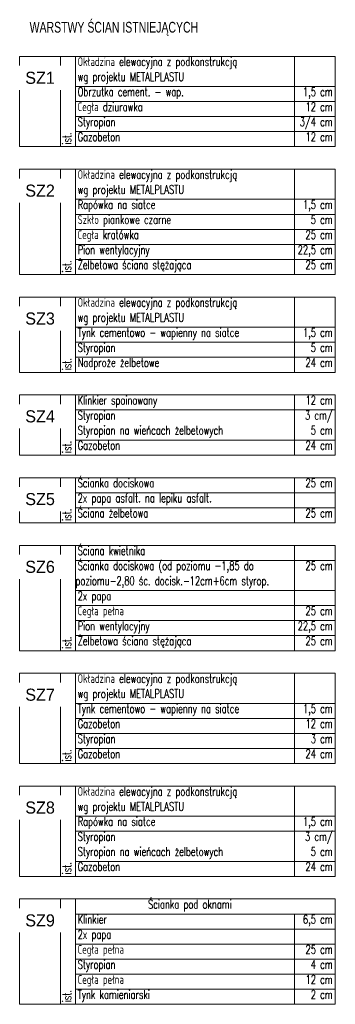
# Model space of a CAD drawing. Header units: centimetres. Extents: x -228435 to 46820, y -89367 to 152985.
# Tile 4 of 252: x -228160 to -213460, y 60139 to 105945. Entities that reach past the tile are written whole.
import ezdxf
from ezdxf.enums import TextEntityAlignment as Align

# ---------------------------------------------------------------- set-up
doc = ezdxf.new("R2010")
doc.units = ezdxf.units.CM
doc.header["$LTSCALE"] = 50
doc.layers.get('0').update_dxf_attribs({"color": 8})
for name, color, linetype in [('przegrody dla rzutów$0$ARCH_INFO_OPISY', 8, 'Continuous'), ('przegrody dla rzutów$0$RYSUNKOWE_XREF', 8, 'Continuous'), ('SZ1$0$Pu1$0$ARCH_INFO_OPISY', 8, 'Continuous'), ('SZ2$0$Pu1$0$ARCH_INFO_OPISY', 8, 'Continuous'), ('SZ3$0$Pu1$0$ARCH_INFO_OPISY', 8, 'Continuous'), ('SZ4$0$Pu1$0$ARCH_INFO_OPISY', 8, 'Continuous'), ('SZ5$0$Pu1$0$ARCH_INFO_OPISY', 8, 'Continuous'), ('SZ6$0$Pu1$0$ARCH_INFO_OPISY', 8, 'Continuous'), ('SZ7$0$Pu1$0$ARCH_INFO_OPISY', 8, 'Continuous'), ('SZ8$0$Pu1$0$ARCH_INFO_OPISY', 8, 'Continuous'), ('SZ9$0$Pu1$0$ARCH_INFO_OPISY', 8, 'Continuous')]:
    doc.layers.add(name, color=color, linetype=linetype)
for name, color, linetype, lineweight in [('SZ1$0$Pu1$0$ARCH_TABELKA', 8, 'Continuous', 5), ('SZ2$0$Pu1$0$ARCH_TABELKA', 8, 'Continuous', 5), ('SZ3$0$Pu1$0$ARCH_TABELKA', 8, 'Continuous', 5), ('SZ4$0$Pu1$0$ARCH_TABELKA', 8, 'Continuous', 5), ('SZ5$0$Pu1$0$ARCH_TABELKA', 8, 'Continuous', 5), ('SZ6$0$Pu1$0$ARCH_TABELKA', 8, 'Continuous', 5), ('SZ7$0$Pu1$0$ARCH_TABELKA', 8, 'Continuous', 5), ('SZ8$0$Pu1$0$ARCH_TABELKA', 8, 'Continuous', 5), ('SZ9$0$Pu1$0$ARCH_TABELKA', 8, 'Continuous', 5)]:
    doc.layers.add(name, color=color, linetype=linetype, lineweight=lineweight)
doc.styles.add('przegrody dla rzutów$0$Arial', font='ARIAL.TTF')
doc.styles.add('SZ1$0$Pu1$0$Romans', font='Romans.shx')
doc.styles.add('SZ1$0$Pu1$0$Standard', font='txt')
doc.styles.add('SZ2$0$Pu1$0$Romans', font='Romans.shx')
doc.styles.add('SZ2$0$Pu1$0$Standard', font='txt')
doc.styles.add('SZ3$0$Pu1$0$Romans', font='Romans.shx')
doc.styles.add('SZ3$0$Pu1$0$Standard', font='txt')
doc.styles.add('SZ4$0$Pu1$0$Romans', font='Romans.shx')
doc.styles.add('SZ4$0$Pu1$0$Standard', font='txt')
doc.styles.add('SZ5$0$Pu1$0$Romans', font='Romans.shx')
doc.styles.add('SZ5$0$Pu1$0$Standard', font='txt')
doc.styles.add('SZ6$0$Pu1$0$Romans', font='Romans.shx')
doc.styles.add('SZ6$0$Pu1$0$Standard', font='txt')
doc.styles.add('SZ7$0$Pu1$0$Romans', font='Romans.shx')
doc.styles.add('SZ7$0$Pu1$0$Standard', font='txt')
doc.styles.add('SZ8$0$Pu1$0$Romans', font='Romans.shx')
doc.styles.add('SZ8$0$Pu1$0$Standard', font='txt')
doc.styles.add('SZ9$0$Pu1$0$Romans', font='Romans.shx')
doc.styles.add('SZ9$0$Pu1$0$Standard', font='txt')

# ---------------------------------------------------------------- blocks, each defined once
blk = doc.blocks.new('SZ2')
at = {"layer": 'SZ2$0$Pu1$0$ARCH_TABELKA'}
for p, q in [((-42342, 4247.7), (-42342, 3757.7)), ((-41322, 4247.7), (-41322, 3757.7))]:
    blk.add_line(p, q, dxfattribs=at)
for points in [[(-42602, 3757.7), (-42602, 4247.7), (-41132, 4247.7), (-41132, 3757.7)], [(-42412, 4247.7), (-42412, 3757.7)], [(-42342, 4107.7), (-41132, 4107.7)], [(-42342, 4037.7), (-41132, 4037.7)], [(-42342, 3967.7), (-41132, 3967.7)], [(-42342, 3897.7), (-41132, 3897.7)], [(-42342, 3827.7), (-41132, 3827.7)], [(-42602, 3757.7), (-41132, 3757.7)], [(-42342, 3757.7), (-41132, 3757.7)]]:
    blk.add_lwpolyline(points, dxfattribs=at)
at = {"layer": 'SZ2$0$Pu1$0$ARCH_INFO_OPISY', "color": 191, "style": 'SZ2$0$Pu1$0$Romans', "width": 0.7}
for s, p in [('Okładzina elewacyjna z podkonstrukcją', (-42332, 4202.9)), ('wg projektu METALPLASTU', (-42332, 4132.9)), ('Rapówka na siatce', (-42332, 4062.9)), ('Szkło piankowe czarne', (-42332, 3992.9)), ('Cegła kratówka', (-42332, 3922.9)), ('Pion wentylacyjny', (-42332, 3852.9)), ('Żelbetowa ściana stężająca', (-42332, 3782.9))]:
    blk.add_text(s, height=40.5, dxfattribs=at).set_placement(p)
for s, p in [('1,5 cm', (-41144.3, 4062.9)), (' 5 cm', (-41144.3, 3992.9)), ('25 cm', (-41144.3, 3922.9)), ('22,5 cm', (-41144.3, 3852.9)), ('25 cm', (-41144.3, 3782.9))]:
    blk.add_text(s, height=40.5, dxfattribs=at).set_placement(p, align=Align.RIGHT)
blk.add_text('ist.', height=40.5, rotation=90, dxfattribs=at).set_placement((-42361.8, 3766.9))
at = {"layer": 'SZ2$0$Pu1$0$ARCH_INFO_OPISY', "color": 191, "insert": (-42507, 4147.7), "char_height": 56.25, "width": 190, "attachment_point": 5, "style": 'SZ2$0$Pu1$0$Standard', "bg_fill": 2}
blk.add_mtext('SZ2', dxfattribs=at)
blk = doc.blocks.new('SZ3')
at = {"layer": 'SZ3$0$Pu1$0$ARCH_TABELKA'}
for p, q in [((-40792, 3033.3), (-40792, 2683.3)), ((-39772, 3033.3), (-39772, 2683.3))]:
    blk.add_line(p, q, dxfattribs=at)
for points in [[(-41052, 2683.3), (-41052, 3033.3), (-39582, 3033.3), (-39582, 2683.3)], [(-40862, 3033.3), (-40862, 2683.3)], [(-40792, 2893.3), (-39582, 2893.3)], [(-40792, 2823.3), (-39582, 2823.3)], [(-40792, 2753.3), (-39582, 2753.3)], [(-41052, 2683.3), (-39582, 2683.3)], [(-40792, 2683.3), (-39582, 2683.3)]]:
    blk.add_lwpolyline(points, dxfattribs=at)
at = {"layer": 'SZ3$0$Pu1$0$ARCH_INFO_OPISY', "color": 191, "style": 'SZ3$0$Pu1$0$Romans', "width": 0.7}
for s, p in [('Okładzina elewacyjna z podkonstrukcją', (-40782, 2988.5)), ('wg projektu METALPLASTU', (-40782, 2918.5)), ('Tynk cementowo - wapienny na siatce', (-40782, 2848.5)), ('Styropian', (-40782, 2778.5)), ('Nadproże żelbetowe', (-40782, 2708.5))]:
    blk.add_text(s, height=40.5, dxfattribs=at).set_placement(p)
for s, p in [('1,5 cm', (-39594.3, 2848.5)), (' 5 cm', (-39594.3, 2778.5)), ('24 cm', (-39594.3, 2708.5))]:
    blk.add_text(s, height=40.5, dxfattribs=at).set_placement(p, align=Align.RIGHT)
blk.add_text('ist.', height=40.5, rotation=90, dxfattribs=at).set_placement((-40811.8, 2692.5))
at = {"layer": 'SZ3$0$Pu1$0$ARCH_INFO_OPISY', "color": 191, "insert": (-40957, 2933.3), "char_height": 56.25, "width": 190, "attachment_point": 5, "style": 'SZ3$0$Pu1$0$Standard', "bg_fill": 2}
blk.add_mtext('SZ3', dxfattribs=at)
blk = doc.blocks.new('SZ4')
at = {"layer": 'SZ4$0$Pu1$0$ARCH_TABELKA'}
for p, q in [((-40792, 2578.3), (-40792, 2298.3)), ((-39772, 2578.3), (-39772, 2298.3))]:
    blk.add_line(p, q, dxfattribs=at)
for points in [[(-41052, 2298.3), (-41052, 2578.3), (-39582, 2578.3), (-39582, 2298.3)], [(-40862, 2578.3), (-40862, 2298.3)], [(-40792, 2508.3), (-39582, 2508.3)], [(-40792, 2368.3), (-39582, 2368.3)], [(-41052, 2298.3), (-39582, 2298.3)], [(-40792, 2298.3), (-39582, 2298.3)]]:
    blk.add_lwpolyline(points, dxfattribs=at)
at = {"layer": 'SZ4$0$Pu1$0$ARCH_INFO_OPISY', "color": 191, "style": 'SZ4$0$Pu1$0$Romans', "width": 0.7}
for s, p in [('Klinkier spoinowany', (-40782, 2533.5)), ('Styropian', (-40782, 2463.5)), ('Styropian na wieńcach żelbetowych', (-40782, 2393.5)), ('Gazobeton', (-40782, 2323.5))]:
    blk.add_text(s, height=40.5, dxfattribs=at).set_placement(p)
for s, p in [('12 cm', (-39594.3, 2533.5)), ('3 cm/', (-39594.3, 2463.5)), (' 5 cm', (-39594.3, 2393.5)), ('24 cm', (-39594.3, 2323.5))]:
    blk.add_text(s, height=40.5, dxfattribs=at).set_placement(p, align=Align.RIGHT)
blk.add_text('ist.', height=40.5, rotation=90, dxfattribs=at).set_placement((-40811.8, 2307.5))
at = {"layer": 'SZ4$0$Pu1$0$ARCH_INFO_OPISY', "color": 191, "insert": (-40957, 2478.3), "char_height": 56.25, "width": 190, "attachment_point": 5, "style": 'SZ4$0$Pu1$0$Standard', "bg_fill": 2}
blk.add_mtext('SZ4', dxfattribs=at)
blk = doc.blocks.new('SZ5')
at = {"layer": 'SZ5$0$Pu1$0$ARCH_TABELKA'}
for p, q in [((-42342, 2718.3), (-42342, 2508.3)), ((-41322, 2718.3), (-41322, 2508.3))]:
    blk.add_line(p, q, dxfattribs=at)
for points in [[(-42602, 2508.3), (-42602, 2718.3), (-41132, 2718.3), (-41132, 2508.3)], [(-42412, 2718.3), (-42412, 2508.3)], [(-42342, 2648.3), (-41132, 2648.3)], [(-42342, 2578.3), (-41132, 2578.3)], [(-42602, 2508.3), (-41132, 2508.3)]]:
    blk.add_lwpolyline(points, dxfattribs=at)
at = {"layer": 'SZ5$0$Pu1$0$ARCH_INFO_OPISY', "color": 191, "style": 'SZ5$0$Pu1$0$Romans', "width": 0.7}
for s, p in [('Ścianka dociskowa', (-42332, 2673.5)), ('2x papa asfalt. na lepiku asfalt.', (-42332, 2603.5)), ('Ściana żelbetowa', (-42332, 2533.5))]:
    blk.add_text(s, height=40.5, dxfattribs=at).set_placement(p)
for s, p in [('25 cm', (-41144.3, 2673.5)), (' 25 cm', (-41144.3, 2533.5))]:
    blk.add_text(s, height=40.5, dxfattribs=at).set_placement(p, align=Align.RIGHT)
blk.add_text('ist.', height=40.5, rotation=90, dxfattribs=at).set_placement((-42361.8, 2517.5))
at = {"layer": 'SZ5$0$Pu1$0$ARCH_INFO_OPISY', "color": 191, "insert": (-42507, 2618.3), "char_height": 56.25, "width": 190, "attachment_point": 5, "style": 'SZ5$0$Pu1$0$Standard', "bg_fill": 2}
blk.add_mtext('SZ5', dxfattribs=at)
blk = doc.blocks.new('SZ6')
at = {"layer": 'SZ6$0$Pu1$0$ARCH_TABELKA'}
for p, q in [((-40792, 4923.3), (-40792, 4433.3)), ((-39772, 4923.3), (-39772, 4433.3))]:
    blk.add_line(p, q, dxfattribs=at)
for points in [[(-41052, 4433.3), (-41052, 4923.3), (-39582, 4923.3), (-39582, 4433.3)], [(-40862, 4923.3), (-40862, 4433.3)], [(-40792, 4853.3), (-39582, 4853.3)], [(-40792, 4713.3), (-39582, 4713.3)], [(-40792, 4643.3), (-39582, 4643.3)], [(-40792, 4643.3), (-39582, 4643.3)], [(-40792, 4573.3), (-39582, 4573.3)], [(-40792, 4503.3), (-39582, 4503.3)], [(-41052, 4433.3), (-39582, 4433.3)]]:
    blk.add_lwpolyline(points, dxfattribs=at)
at = {"layer": 'SZ6$0$Pu1$0$ARCH_INFO_OPISY', "color": 191, "style": 'SZ6$0$Pu1$0$Romans', "width": 0.7}
for s, p in [('Ściana kwietnika', (-40782, 4878.5)), ('Ścianka dociskowa (od poziomu -1,85 do ', (-40782, 4808.5)), ('poziomu-2,80 śc. docisk.-12cm+6cm styrop.', (-40792.1, 4738.5)), ('2x papa', (-40782, 4668.5)), ('Cegła pełna', (-40782, 4598.5)), ('Pion wentylacyjny', (-40782, 4528.5)), ('Żelbetowa ściana stężająca', (-40782, 4458.5))]:
    blk.add_text(s, height=40.5, dxfattribs=at).set_placement(p)
for s, p in [('25 cm', (-39594.3, 4808.5)), ('25 cm', (-39594.3, 4598.5)), ('22,5 cm', (-39594.3, 4528.5)), ('25 cm', (-39594.3, 4458.5))]:
    blk.add_text(s, height=40.5, dxfattribs=at).set_placement(p, align=Align.RIGHT)
blk.add_text('ist.', height=40.5, rotation=90, dxfattribs=at).set_placement((-40811.8, 4442.5))
at = {"layer": 'SZ6$0$Pu1$0$ARCH_INFO_OPISY', "color": 191, "insert": (-40957, 4823.3), "char_height": 56.25, "width": 190, "attachment_point": 5, "style": 'SZ6$0$Pu1$0$Standard', "bg_fill": 2}
blk.add_mtext('SZ6', dxfattribs=at)
blk = doc.blocks.new('SZ7')
at = {"layer": 'SZ7$0$Pu1$0$ARCH_TABELKA'}
for p, q in [((-40792, 4468.3), (-40792, 4048.3)), ((-39772, 4468.3), (-39772, 4048.3))]:
    blk.add_line(p, q, dxfattribs=at)
for points in [[(-41052, 4048.3), (-41052, 4468.3), (-39582, 4468.3), (-39582, 4048.3)], [(-40862, 4468.3), (-40862, 4048.3)], [(-40792, 4328.3), (-39582, 4328.3)], [(-40792, 4258.3), (-39582, 4258.3)], [(-40792, 4188.3), (-39582, 4188.3)], [(-40792, 4118.3), (-39582, 4118.3)], [(-40792, 4118.3), (-39582, 4118.3)], [(-41052, 4048.3), (-39582, 4048.3)]]:
    blk.add_lwpolyline(points, dxfattribs=at)
at = {"layer": 'SZ7$0$Pu1$0$ARCH_INFO_OPISY', "color": 191, "style": 'SZ7$0$Pu1$0$Romans', "width": 0.7}
for s, p in [('Okładzina elewacyjna z podkonstrukcją', (-40782, 4423.5)), ('wg projektu METALPLASTU', (-40782, 4353.5)), ('Tynk cementowo - wapienny na siatce', (-40782, 4283.5)), ('Gazobeton', (-40782, 4213.5)), ('Styropian', (-40782, 4143.5)), ('Gazobeton', (-40782, 4073.5))]:
    blk.add_text(s, height=40.5, dxfattribs=at).set_placement(p)
for s, p in [('1,5 cm', (-39594.3, 4283.5)), (' 12 cm', (-39594.3, 4213.5)), (' 3 cm', (-39594.3, 4143.5)), ('24 cm', (-39594.3, 4073.5))]:
    blk.add_text(s, height=40.5, dxfattribs=at).set_placement(p, align=Align.RIGHT)
blk.add_text('ist.', height=40.5, rotation=90, dxfattribs=at).set_placement((-40811.8, 4057.5))
at = {"layer": 'SZ7$0$Pu1$0$ARCH_INFO_OPISY', "color": 191, "insert": (-40957, 4368.3), "char_height": 56.25, "width": 190, "attachment_point": 5, "style": 'SZ7$0$Pu1$0$Standard', "bg_fill": 2}
blk.add_mtext('SZ7', dxfattribs=at)
blk = doc.blocks.new('SZ1')
at = {"layer": 'SZ1$0$Pu1$0$ARCH_TABELKA'}
for p, q in [((-42342, 4247.7), (-42342, 3827.7)), ((-41322, 4247.7), (-41322, 3827.7))]:
    blk.add_line(p, q, dxfattribs=at)
for points in [[(-42602, 3827.7), (-42602, 4247.7), (-41132, 4247.7), (-41132, 3827.7)], [(-42412, 4247.7), (-42412, 3827.7)], [(-42342, 4107.7), (-41132, 4107.7)], [(-42342, 4037.7), (-41132, 4037.7)], [(-42342, 3967.7), (-41132, 3967.7)], [(-42342, 3897.7), (-41132, 3897.7)], [(-42602, 3827.7), (-41132, 3827.7)]]:
    blk.add_lwpolyline(points, dxfattribs=at)
at = {"layer": 'SZ1$0$Pu1$0$ARCH_INFO_OPISY', "color": 191, "style": 'SZ1$0$Pu1$0$Romans', "width": 0.7}
for s, p in [('Okładzina elewacyjna z podkonstrukcją', (-42332, 4202.9)), ('wg projektu METALPLASTU', (-42332, 4132.9)), ('Obrzutka cement. - wap.', (-42332, 4062.9)), ('Cegła dziurawka', (-42332, 3992.9)), ('Styropian', (-42332, 3922.9)), ('Gazobeton', (-42332, 3852.9))]:
    blk.add_text(s, height=40.5, dxfattribs=at).set_placement(p)
for s, p in [('1,5 cm', (-41144.3, 4062.9)), ('12 cm', (-41144.3, 3992.9)), (' 3/4 cm', (-41144.3, 3922.9)), ('12 cm', (-41144.3, 3852.9))]:
    blk.add_text(s, height=40.5, dxfattribs=at).set_placement(p, align=Align.RIGHT)
blk.add_text('ist.', height=40.5, rotation=90, dxfattribs=at).set_placement((-42361.8, 3836.9))
at = {"layer": 'SZ1$0$Pu1$0$ARCH_INFO_OPISY', "color": 191, "insert": (-42507, 4147.7), "char_height": 56.25, "width": 190, "attachment_point": 5, "style": 'SZ1$0$Pu1$0$Standard', "bg_fill": 2}
blk.add_mtext('SZ1', dxfattribs=at)
blk = doc.blocks.new('SZ8')
at = {"layer": 'SZ8$0$Pu1$0$ARCH_TABELKA'}
for p, q in [((-40792, 3628.3), (-40792, 3208.3)), ((-39772, 3628.3), (-39772, 3208.3))]:
    blk.add_line(p, q, dxfattribs=at)
for points in [[(-41052, 3208.3), (-41052, 3628.3), (-39582, 3628.3), (-39582, 3208.3)], [(-40862, 3628.3), (-40862, 3208.3)], [(-40792, 3488.3), (-39582, 3488.3)], [(-40792, 3418.3), (-39582, 3418.3)], [(-40792, 3278.3), (-39582, 3278.3)], [(-41052, 3208.3), (-39582, 3208.3)]]:
    blk.add_lwpolyline(points, dxfattribs=at)
at = {"layer": 'SZ8$0$Pu1$0$ARCH_INFO_OPISY', "color": 191, "style": 'SZ8$0$Pu1$0$Romans', "width": 0.7}
for s, p in [('Okładzina elewacyjna z podkonstrukcją', (-40782, 3583.5)), ('wg projektu METALPLASTU', (-40782, 3513.5)), ('Rapówka na siatce', (-40782, 3443.5)), ('Styropian', (-40782, 3373.5)), ('Styropian na wieńcach żelbetowych', (-40782, 3303.5)), ('Gazobeton', (-40782, 3233.5))]:
    blk.add_text(s, height=40.5, dxfattribs=at).set_placement(p)
for s, p in [('1,5 cm', (-39594.3, 3443.5)), ('3 cm/', (-39594.3, 3373.5)), (' 5 cm', (-39594.3, 3303.5)), ('24 cm', (-39594.3, 3233.5))]:
    blk.add_text(s, height=40.5, dxfattribs=at).set_placement(p, align=Align.RIGHT)
blk.add_text('ist.', height=40.5, rotation=90, dxfattribs=at).set_placement((-40811.8, 3217.5))
at = {"layer": 'SZ8$0$Pu1$0$ARCH_INFO_OPISY', "color": 191, "insert": (-40957, 3528.3), "char_height": 56.25, "width": 190, "attachment_point": 5, "style": 'SZ8$0$Pu1$0$Standard', "bg_fill": 2}
blk.add_mtext('SZ8', dxfattribs=at)
blk = doc.blocks.new('SZ9')
at = {"layer": 'SZ9$0$Pu1$0$ARCH_TABELKA'}
for p, q in [((-40792, 3103.3), (-40792, 2613.3)), ((-39772, 3033.3), (-39772, 2613.3))]:
    blk.add_line(p, q, dxfattribs=at)
for points in [[(-41052, 2613.3), (-41052, 3103.3), (-39582, 3103.3), (-39582, 2613.3)], [(-40862, 3103.3), (-40862, 2613.3)], [(-40792, 3033.3), (-39582, 3033.3)], [(-40792, 2963.3), (-39582, 2963.3)], [(-40792, 2893.3), (-39582, 2893.3)], [(-40792, 2823.3), (-39582, 2823.3)], [(-40792, 2823.3), (-39582, 2823.3)], [(-40792, 2753.3), (-39582, 2753.3)], [(-40792, 2753.3), (-39582, 2753.3)], [(-40792, 2683.3), (-39582, 2683.3)], [(-41052, 2613.3), (-39582, 2613.3)]]:
    blk.add_lwpolyline(points, dxfattribs=at)
at = {"layer": 'SZ9$0$Pu1$0$ARCH_INFO_OPISY', "color": 191, "style": 'SZ9$0$Pu1$0$Romans', "width": 0.7}
for s, p in [('Ścianka pod oknami', (-40454.3, 3058.5)), ('Klinkier', (-40782, 2988.5)), ('2x papa', (-40782, 2918.5)), ('Cegła pełna', (-40782, 2848.5)), ('Styropian', (-40782, 2778.5)), ('Cegła pełna', (-40782, 2708.5)), ('Tynk kamieniarski', (-40782, 2638.5))]:
    blk.add_text(s, height=40.5, dxfattribs=at).set_placement(p)
for s, p in [('6,5 cm', (-39594.3, 2988.5)), ('25 cm', (-39594.3, 2848.5)), ('4 cm', (-39594.3, 2778.5)), ('12 cm', (-39594.3, 2708.5)), ('2 cm', (-39594.3, 2638.5))]:
    blk.add_text(s, height=40.5, dxfattribs=at).set_placement(p, align=Align.RIGHT)
blk.add_text('ist.', height=40.5, rotation=90, dxfattribs=at).set_placement((-40811.8, 2622.5))
at = {"layer": 'SZ9$0$Pu1$0$ARCH_INFO_OPISY', "color": 191, "insert": (-40957, 3003.3), "char_height": 56.25, "width": 190, "attachment_point": 5, "style": 'SZ9$0$Pu1$0$Standard', "bg_fill": 2}
blk.add_mtext('SZ9', dxfattribs=at)
blk = doc.blocks.new('przegrody dla rzutów')
at = {"layer": 'przegrody dla rzutów$0$RYSUNKOWE_XREF'}
for name, p in [('SZ1', (31900, 10676.2)), ('SZ2', (31900, 10151.2)), ('SZ3', (30350, 10770.6)), ('SZ4', (30350, 10770.6)), ('SZ5', (31900, 10245.6)), ('SZ6', (30350, 7725.6)), ('SZ7', (30350, 7585.6)), ('SZ8', (30350, 7900.6)), ('SZ9', (30350, 7900.6))]:
    blk.add_blockref(name, p, dxfattribs=at)
at = {"layer": 'przegrody dla rzutów$0$ARCH_INFO_OPISY', "color": 191, "style": 'przegrody dla rzutów$0$Arial', "width": 0.7}
blk.add_text('WARSTWY ŚCIAN ISTNIEJĄCYCH', height=50, dxfattribs=at).set_placement((-10655.6, 15034.5))

msp = doc.modelspace()

# ---------------------------------------------------------------- block references
at = {"xscale": 10, "yscale": 10, "zscale": 10}
msp.add_blockref('przegrody dla rzutów', (-121140, -45000), dxfattribs=at)

doc.saveas('drawing.dxf')
